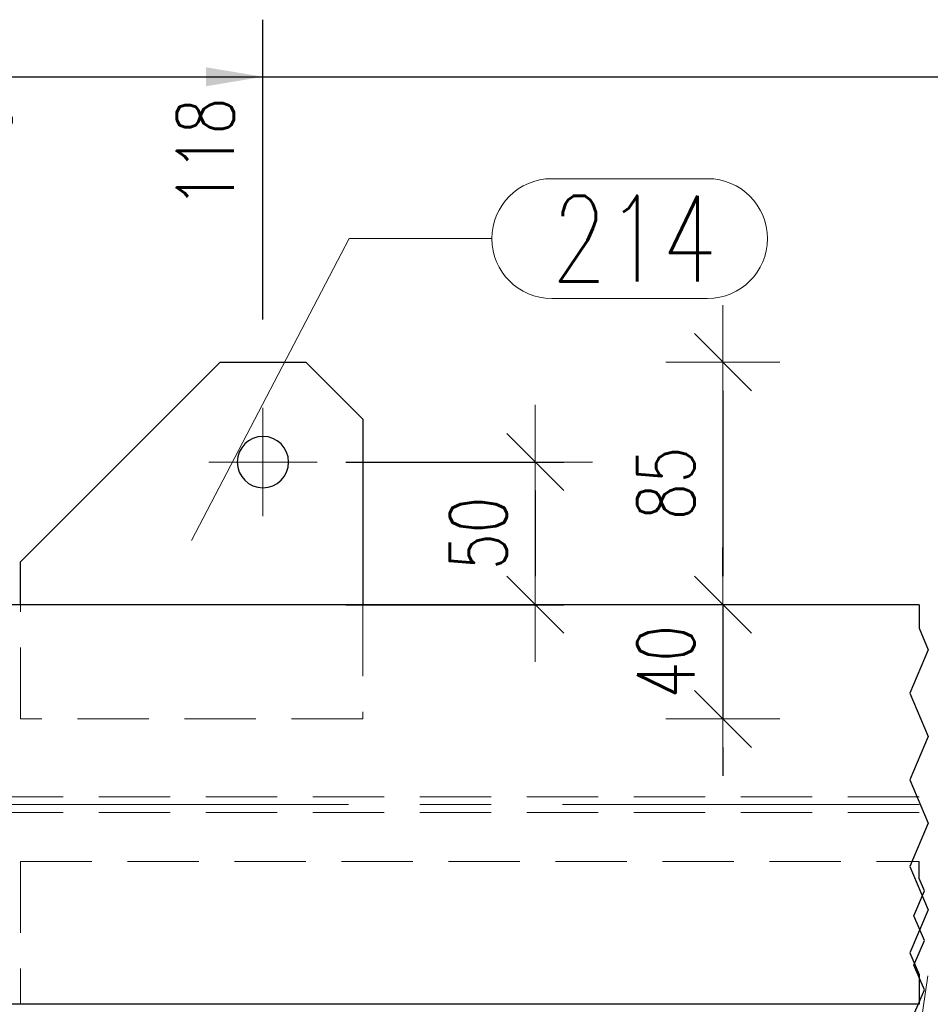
# Model space of a CAD drawing. Header units: millimetres. Extents: x -139 to 714, y 11567 to 12237.
# Tile 21 of 45: x -52 to -20, y 11989 to 12023. Entities that reach past the tile are written whole.
import ezdxf

# ---------------------------------------------------------------- set-up
doc = ezdxf.new("R2010")
doc.units = ezdxf.units.MM
doc.header["$LTSCALE"] = 10
doc.linetypes.add('HIDDEN', pattern=[0.375, 0.25, -0.125])
doc.linetypes.add('MITTE', pattern=[2, 1.25, -0.25, 0.25, -0.25])
doc.layers.get('Defpoints').update_dxf_attribs({"color": 1})
for name, color, linetype, lineweight in [('PS_DIM', 4, 'Continuous', 13), ('PS_Hidden', 2, 'HIDDEN', 9), ('PS_Mid', 5, 'MITTE', 15), ('PS_Pos', 1, 'Continuous', 15), ('PS_Shape', 161, 'Continuous', 30), ('PS_SOLID', 7, 'Continuous', 30)]:
    doc.layers.add(name, color=color, linetype=linetype, lineweight=lineweight)
doc.styles.add('simplex', font='simplex.shx', dxfattribs={"width": 0.75})
doc.dimstyles.new('1_10_GŁ_DS1-LS10', dxfattribs={"dimtxt": 2, "dimasz": 2, "dimexe": 2, "dimexo": 5, "dimgap": 1, "dimtad": 1, "dimjust": 4, "dimdec": 0, "dimlfac": 10, "dimtxsty": 'simplex', "dimblk1": 'NONE', "dimsah": 1, "dimcen": 2, "dimclrd": 256, "dimclre": 256, "dimclrt": 3, "dimadec": 1, "dimazin": 0, "dimtfac": 1, "dimtdec": 0, "dimtmove": 2, "dimatfit": 3, "dimfxl": 1, "dimarcsym": 0})
doc.dimstyles.new('1_10_PRZ', dxfattribs={"dimtxt": 2, "dimasz": 1, "dimexe": 2, "dimexo": 5, "dimgap": 1, "dimtad": 1, "dimdec": 0, "dimlfac": 10, "dimtxsty": 'simplex', "dimblk": 'dimznak', "dimcen": 2, "dimse1": 1, "dimse2": 1, "dimclrt": 3, "dimadec": 1, "dimazin": 0, "dimtfac": 1, "dimtdec": 0, "dimtix": 1, "dimtmove": 2, "dimatfit": 3, "dimldrblk": 'dim-grot', "dimfxl": 1, "dimarcsym": 0})
doc.dimstyles.new('1_10_SC', dxfattribs={"dimtxt": 2, "dimasz": 1, "dimexe": 1, "dimexo": 1, "dimgap": 1, "dimtad": 1, "dimdec": 0, "dimlfac": 10, "dimtxsty": 'simplex', "dimblk": 'dimznak', "dimcen": 2, "dimclrd": 256, "dimclre": 256, "dimclrt": 3, "dimadec": 1, "dimazin": 0, "dimtfac": 1, "dimtdec": 0, "dimtix": 1, "dimtmove": 2, "dimatfit": 3, "dimldrblk": 'dim-grot', "dimfxl": 1, "dimarcsym": 0})

# ---------------------------------------------------------------- blocks, each defined once
blk = doc.blocks.new('*D69')
at = {"layer": 'Defpoints', "color": 0, "transparency": 16777216}
for p in [(-55.079, 12021.134), (-57.104, 12002.634), (-55.079, 11988.634)]:
    blk.add_point(p, dxfattribs=at)
at = {"layer": 'PS_DIM', "lineweight": -2, "transparency": 16777216}
for p, q in [((-57.104, 12007.634), (-57.104, 12023.134)), ((-55.079, 11993.634), (-55.079, 12023.134)), ((-57.104, 12021.134), (-59.104, 12021.134)), ((-57.104, 12021.134), (-55.079, 12021.134)), ((-53.079, 12021.134), (-51.079, 12021.134))]:
    blk.add_line(p, q, dxfattribs=at)
at = {"layer": 'PS_DIM', "transparency": 16777216}
blk.add_solid([(-53.079, 12021.467), (-53.079, 12020.8), (-55.079, 12021.134)], dxfattribs=at)
at = {"layer": 'PS_DIM', "color": 3, "transparency": 16777216, "insert": (-59.124, 12017.971), "char_height": 2, "attachment_point": 5, "rotation": 90, "style": 'simplex'}
blk.add_mtext('-20', dxfattribs=at)
blk = doc.blocks.new('_None')
blk = doc.blocks.new('*D70')
at = {"layer": 'Defpoints', "color": 0, "transparency": 16777216}
for p in [(-43.25, 12021.134), (-43.25, 12007.634), (-55.079, 11988.634)]:
    blk.add_point(p, dxfattribs=at)
at = {"layer": 'PS_DIM', "lineweight": -2, "transparency": 16777216}
for p, q in [((-55.079, 11993.634), (-55.079, 12023.134)), ((-43.25, 12012.634), (-43.25, 12023.134)), ((-55.079, 12021.134), (-45.25, 12021.134))]:
    blk.add_line(p, q, dxfattribs=at)
at = {"layer": 'PS_DIM', "transparency": 16777216}
blk.add_solid([(-45.25, 12021.467), (-45.25, 12020.8), (-43.25, 12021.134)], dxfattribs=at)
at = {"layer": 'PS_DIM', "color": 3, "transparency": 16777216, "insert": (-45.27, 12018.471), "char_height": 2, "attachment_point": 5, "rotation": 90, "style": 'simplex'}
blk.add_mtext('118', dxfattribs=at)
blk = doc.blocks.new('*D71')
at = {"layer": 'Defpoints', "color": 0, "transparency": 16777216}
for p in [(11.561, 12021.134), (11.561, 12000.134), (-55.079, 11988.634)]:
    blk.add_point(p, dxfattribs=at)
at = {"layer": 'PS_DIM', "lineweight": -2, "transparency": 16777216}
for p, q in [((-55.079, 11993.634), (-55.079, 12023.134)), ((11.561, 12005.134), (11.561, 12023.134)), ((-55.079, 12021.134), (9.561, 12021.134))]:
    blk.add_line(p, q, dxfattribs=at)
at = {"layer": 'PS_DIM', "transparency": 16777216}
blk.add_solid([(9.561, 12021.467), (9.561, 12020.8), (11.561, 12021.134)], dxfattribs=at)
at = {"layer": 'PS_DIM', "color": 3, "transparency": 16777216, "insert": (9.541, 12017.614), "char_height": 2, "attachment_point": 5, "rotation": 90, "style": 'simplex'}
blk.add_mtext('2210', dxfattribs=at)
blk = doc.blocks.new('*D72')
at = {"layer": 'Defpoints', "color": 0, "transparency": 16777216}
for p in [(20.561, 12021.134), (20.561, 12000.134), (-55.079, 11988.634)]:
    blk.add_point(p, dxfattribs=at)
at = {"layer": 'PS_DIM', "lineweight": -2, "transparency": 16777216}
for p, q in [((-55.079, 11993.634), (-55.079, 12023.134)), ((20.561, 12005.134), (20.561, 12023.134)), ((-55.079, 12021.134), (18.561, 12021.134))]:
    blk.add_line(p, q, dxfattribs=at)
at = {"layer": 'PS_DIM', "transparency": 16777216}
blk.add_solid([(18.561, 12021.467), (18.561, 12020.8), (20.561, 12021.134)], dxfattribs=at)
at = {"layer": 'PS_DIM', "color": 3, "transparency": 16777216, "insert": (18.541, 12017.471), "char_height": 2, "attachment_point": 5, "rotation": 90, "style": 'simplex'}
blk.add_mtext('2300', dxfattribs=at)
blk = doc.blocks.new('*D73')
at = {"layer": 'Defpoints', "color": 0, "transparency": 16777216}
for p in [(63.432, 12021.134), (63.432, 11994.534), (-55.079, 11988.634)]:
    blk.add_point(p, dxfattribs=at)
at = {"layer": 'PS_DIM', "lineweight": -2, "transparency": 16777216}
for p, q in [((-55.079, 11993.634), (-55.079, 12023.134)), ((63.432, 11999.534), (63.432, 12023.134)), ((-55.079, 12021.134), (61.432, 12021.134))]:
    blk.add_line(p, q, dxfattribs=at)
at = {"layer": 'PS_DIM', "transparency": 16777216}
blk.add_solid([(61.432, 12021.467), (61.432, 12020.8), (63.432, 12021.134)], dxfattribs=at)
at = {"layer": 'PS_DIM', "color": 3, "transparency": 16777216, "insert": (61.412, 12017.507), "char_height": 2, "attachment_point": 5, "rotation": 90, "style": 'simplex'}
blk.add_mtext('2729', dxfattribs=at)
blk = doc.blocks.new('*D74')
at = {"layer": 'Defpoints', "color": 0, "transparency": 16777216}
for p in [(111.442, 12021.134), (111.442, 12007.634), (-55.079, 11988.634)]:
    blk.add_point(p, dxfattribs=at)
at = {"layer": 'PS_DIM', "lineweight": -2, "transparency": 16777216}
for p, q in [((-55.079, 11993.634), (-55.079, 12023.134)), ((111.442, 12012.634), (111.442, 12023.134)), ((-55.079, 12021.134), (109.442, 12021.134))]:
    blk.add_line(p, q, dxfattribs=at)
at = {"layer": 'PS_DIM', "transparency": 16777216}
blk.add_solid([(109.442, 12021.467), (109.442, 12020.8), (111.442, 12021.134)], dxfattribs=at)
at = {"layer": 'PS_DIM', "color": 3, "transparency": 16777216, "insert": (109.422, 12017.471), "char_height": 2, "attachment_point": 5, "rotation": 90, "style": 'simplex'}
blk.add_mtext('4292', dxfattribs=at)
blk = doc.blocks.new('*D75')
at = {"layer": 'Defpoints', "color": 0, "transparency": 16777216}
for p in [(131.442, 12021.134), (131.442, 12007.634), (-55.079, 11988.634)]:
    blk.add_point(p, dxfattribs=at)
at = {"layer": 'PS_DIM', "lineweight": -2, "transparency": 16777216}
for p, q in [((-55.079, 11993.634), (-55.079, 12023.134)), ((131.442, 12012.634), (131.442, 12023.134)), ((-55.079, 12021.134), (129.442, 12021.134))]:
    blk.add_line(p, q, dxfattribs=at)
at = {"layer": 'PS_DIM', "transparency": 16777216}
blk.add_solid([(129.442, 12021.467), (129.442, 12020.8), (131.442, 12021.134)], dxfattribs=at)
at = {"layer": 'PS_DIM', "color": 3, "transparency": 16777216, "insert": (129.422, 12017.471), "char_height": 2, "attachment_point": 5, "rotation": 90, "style": 'simplex'}
blk.add_mtext('4492', dxfattribs=at)
blk = doc.blocks.new('*D76')
at = {"layer": 'Defpoints', "color": 0, "transparency": 16777216}
for p in [(309.617, 12021.134), (309.617, 11994.534), (-55.079, 11988.634)]:
    blk.add_point(p, dxfattribs=at)
at = {"layer": 'PS_DIM', "lineweight": -2, "transparency": 16777216}
for p, q in [((-55.079, 11993.634), (-55.079, 12023.134)), ((309.617, 11999.534), (309.617, 12023.134)), ((-55.079, 12021.134), (307.617, 12021.134))]:
    blk.add_line(p, q, dxfattribs=at)
at = {"layer": 'PS_DIM', "transparency": 16777216}
blk.add_solid([(307.617, 12021.467), (307.617, 12020.8), (309.617, 12021.134)], dxfattribs=at)
at = {"layer": 'PS_DIM', "color": 3, "transparency": 16777216, "insert": (307.597, 12017.471), "char_height": 2, "attachment_point": 5, "rotation": 90, "style": 'simplex'}
blk.add_mtext('8605', dxfattribs=at)
blk = doc.blocks.new('*D77')
at = {"layer": 'Defpoints', "color": 0, "transparency": 16777216}
for p in [(338.35, 12021.134), (338.35, 12007.634), (-55.079, 11988.634)]:
    blk.add_point(p, dxfattribs=at)
at = {"layer": 'PS_DIM', "lineweight": -2, "transparency": 16777216}
for p, q in [((-55.079, 11993.634), (-55.079, 12023.134)), ((338.35, 12012.634), (338.35, 12023.134)), ((-55.079, 12021.134), (336.35, 12021.134))]:
    blk.add_line(p, q, dxfattribs=at)
at = {"layer": 'PS_DIM', "transparency": 16777216}
blk.add_solid([(336.35, 12021.467), (336.35, 12020.8), (338.35, 12021.134)], dxfattribs=at)
at = {"layer": 'PS_DIM', "color": 3, "transparency": 16777216, "insert": (336.33, 12017.471), "char_height": 2, "attachment_point": 5, "rotation": 90, "style": 'simplex'}
blk.add_mtext('8892', dxfattribs=at)
blk = doc.blocks.new('*D78')
at = {"layer": 'Defpoints', "color": 0, "transparency": 16777216}
for p in [(354.024, 12021.134), (354.024, 12000.134), (-55.079, 11988.634)]:
    blk.add_point(p, dxfattribs=at)
at = {"layer": 'PS_DIM', "lineweight": -2, "transparency": 16777216}
for p, q in [((-55.079, 11993.634), (-55.079, 12023.134)), ((354.024, 12005.134), (354.024, 12023.134)), ((-55.079, 12021.134), (352.024, 12021.134))]:
    blk.add_line(p, q, dxfattribs=at)
at = {"layer": 'PS_DIM', "transparency": 16777216}
blk.add_solid([(352.024, 12021.467), (352.024, 12020.8), (354.024, 12021.134)], dxfattribs=at)
at = {"layer": 'PS_DIM', "color": 3, "transparency": 16777216, "insert": (352.004, 12017.507), "char_height": 2, "attachment_point": 5, "rotation": 90, "style": 'simplex'}
blk.add_mtext('9049', dxfattribs=at)
blk = doc.blocks.new('*D79')
at = {"layer": 'Defpoints', "color": 0, "transparency": 16777216}
for p in [(363.024, 12021.134), (363.024, 12000.134), (-55.079, 11988.634)]:
    blk.add_point(p, dxfattribs=at)
at = {"layer": 'PS_DIM', "lineweight": -2, "transparency": 16777216}
for p, q in [((-55.079, 11993.634), (-55.079, 12023.134)), ((363.024, 12005.134), (363.024, 12023.134)), ((-55.079, 12021.134), (361.024, 12021.134))]:
    blk.add_line(p, q, dxfattribs=at)
at = {"layer": 'PS_DIM', "transparency": 16777216}
blk.add_solid([(361.024, 12021.467), (361.024, 12020.8), (363.024, 12021.134)], dxfattribs=at)
at = {"layer": 'PS_DIM', "color": 3, "transparency": 16777216, "insert": (361.004, 12017.649), "char_height": 2, "attachment_point": 5, "rotation": 90, "style": 'simplex'}
blk.add_mtext('9139', dxfattribs=at)
blk = doc.blocks.new('*D80')
at = {"layer": 'Defpoints', "color": 0, "transparency": 16777216}
for p in [(368.679, 12021.134), (368.679, 12007.634), (-55.079, 11988.634)]:
    blk.add_point(p, dxfattribs=at)
at = {"layer": 'PS_DIM', "lineweight": -2, "transparency": 16777216}
for p, q in [((-55.079, 11993.634), (-55.079, 12023.134)), ((368.679, 12012.634), (368.679, 12023.134)), ((-55.079, 12021.134), (366.679, 12021.134))]:
    blk.add_line(p, q, dxfattribs=at)
at = {"layer": 'PS_DIM', "transparency": 16777216}
blk.add_solid([(366.679, 12021.467), (366.679, 12020.8), (368.679, 12021.134)], dxfattribs=at)
at = {"layer": 'PS_DIM', "color": 3, "transparency": 16777216, "insert": (366.659, 12017.649), "char_height": 2, "attachment_point": 5, "rotation": 90, "style": 'simplex'}
blk.add_mtext('9196', dxfattribs=at)
blk = doc.blocks.new('*D81')
at = {"layer": 'Defpoints', "color": 0, "transparency": 16777216}
for p in [(466.626, 12021.134), (466.626, 12002.634), (-55.079, 11988.634)]:
    blk.add_point(p, dxfattribs=at)
at = {"layer": 'PS_DIM', "lineweight": -2, "transparency": 16777216}
for p, q in [((-55.079, 11993.634), (-55.079, 12023.134)), ((466.626, 12007.634), (466.626, 12023.134)), ((-55.079, 12021.134), (464.626, 12021.134))]:
    blk.add_line(p, q, dxfattribs=at)
at = {"layer": 'PS_DIM', "transparency": 16777216}
blk.add_solid([(464.626, 12021.467), (464.626, 12020.8), (466.626, 12021.134)], dxfattribs=at)
at = {"layer": 'PS_DIM', "color": 3, "transparency": 16777216, "insert": (464.606, 12017.042), "char_height": 2, "attachment_point": 5, "rotation": 90, "style": 'simplex'}
blk.add_mtext('12015', dxfattribs=at)
blk = doc.blocks.new('*D82')
at = {"layer": 'Defpoints', "color": 0, "transparency": 16777216}
for p in [(-55.079, 12021.134), (-55.079, 12002.634), (-55.079, 11988.634)]:
    blk.add_point(p, dxfattribs=at)
at = {"layer": 'PS_DIM', "lineweight": -2, "transparency": 16777216}
for p, q in [((-55.079, 11993.634), (-55.079, 12023.134)), ((-55.079, 12007.634), (-55.079, 12023.134)), ((-55.079, 12021.134), (-57.079, 12021.134)), ((-53.079, 12021.134), (-51.079, 12021.134))]:
    blk.add_line(p, q, dxfattribs=at)
at = {"layer": 'PS_DIM', "transparency": 16777216}
blk.add_solid([(-53.079, 12021.467), (-53.079, 12020.8), (-55.079, 12021.134)], dxfattribs=at)
at = {"layer": 'PS_DIM', "color": 3, "transparency": 16777216, "insert": (-53.059, 12019.614), "char_height": 2, "attachment_point": 5, "rotation": 90, "style": 'simplex'}
blk.add_mtext('0', dxfattribs=at)
blk = doc.blocks.new('dimznak')
at = {"color": 0}
for points in [[(0, 2), (0, -2)], [(-2, 0), (2, 0)]]:
    blk.add_lwpolyline(points, dxfattribs=at)
at = {"color": 2}
blk.add_lwpolyline([(1, 1), (-1, -1)], dxfattribs=at)
blk = doc.blocks.new('*D216')
at = {"layer": 'Defpoints', "color": 0, "transparency": 16777216}
for p in [(-41.35, 12007.634), (-41.35, 12002.634), (-33.705, 12002.634)]:
    blk.add_point(p, dxfattribs=at)
at = {"layer": 'PS_DIM', "lineweight": -2, "transparency": 16777216}
for p, q in [((-40.35, 12007.634), (-32.705, 12007.634)), ((-33.705, 12006.634), (-33.705, 12003.634)), ((-40.35, 12002.634), (-32.705, 12002.634))]:
    blk.add_line(p, q, dxfattribs=at)
for p, rotation in [((-33.705, 12007.634), 90), ((-33.705, 12002.634), 270)]:
    blk.add_blockref('dimznak', p, dxfattribs=dict(at, rotation=rotation))
at = {"layer": 'PS_DIM', "color": 3, "transparency": 16777216, "insert": (-35.705, 12005.134), "char_height": 2, "attachment_point": 5, "rotation": 90, "style": 'simplex'}
blk.add_mtext('50', dxfattribs=at)
blk = doc.blocks.new('dim-grot')
blk.add_hatch(color=256).paths.add_polyline_path([(0, 0), (-2, 0.5), (-2, -0.5)])
blk.add_lwpolyline([(0, 0), (-2, 0.5), (-2, -0.5), (0, 0)])
blk = doc.blocks.new('*D217')
at = {"layer": 'Defpoints', "color": 0, "transparency": 16777216}
for p in [(-44.75, 12011.134), (-41.35, 12002.634), (-27.129, 12002.634)]:
    blk.add_point(p, dxfattribs=at)
at = {"layer": 'PS_DIM', "color": 0, "lineweight": -2, "transparency": 16777216}
blk.add_line((-27.129, 12010.134), (-27.129, 12003.634), dxfattribs=at)
for p, rotation in [((-27.129, 12011.134), 90), ((-27.129, 12002.634), 270)]:
    blk.add_blockref('dimznak', p, dxfattribs=dict(at, rotation=rotation))
at = {"layer": 'PS_DIM', "color": 3, "transparency": 16777216, "insert": (-29.129, 12006.884), "char_height": 2, "attachment_point": 5, "rotation": 90, "style": 'simplex'}
blk.add_mtext('85', dxfattribs=at)
blk = doc.blocks.new('*D218')
at = {"layer": 'Defpoints', "color": 0, "transparency": 16777216}
for p in [(-41.35, 12002.634), (-39.75, 11998.634), (-27.129, 11998.634)]:
    blk.add_point(p, dxfattribs=at)
at = {"layer": 'PS_DIM', "color": 0, "lineweight": -2, "transparency": 16777216}
for p, q in [((-27.129, 12003.634), (-27.129, 12004.634)), ((-27.129, 12002.634), (-27.129, 11998.634)), ((-27.129, 11997.634), (-27.129, 11996.634))]:
    blk.add_line(p, q, dxfattribs=at)
for p, rotation in [((-27.129, 12002.634), 270), ((-27.129, 11998.634), 90)]:
    blk.add_blockref('dimznak', p, dxfattribs=dict(at, rotation=rotation))
at = {"layer": 'PS_DIM', "color": 3, "transparency": 16777216, "insert": (-29.129, 12000.634), "char_height": 2, "attachment_point": 5, "rotation": 90, "style": 'simplex'}
blk.add_mtext('40', dxfattribs=at)
blk = doc.blocks.new('*X307')
at = {"color": 1}
for p, q in [((-20.25, 12002.634), (-20.25, 12001.81)), ((-20.25, 12001.81), (-19.93, 12001.052)), ((-19.93, 12001.052), (-20.571, 11999.535)), ((-20.571, 11999.535), (-19.93, 11998.018)), ((-19.93, 11998.018), (-20.571, 11996.5)), ((-20.571, 11996.5), (-19.93, 11994.983)), ((-19.93, 11994.983), (-20.571, 11993.466)), ((-20.25, 11993.039), (-20.25, 11993.634)), ((-20.571, 11993.466), (-19.93, 11991.949)), ((-20.067, 11992.606), (-20.25, 11993.039)), ((-20.434, 11991.739), (-20.067, 11992.606)), ((-19.93, 11991.949), (-20.571, 11990.432)), ((-20.067, 11990.872), (-20.434, 11991.739)), ((-20.434, 11990.005), (-20.067, 11990.872)), ((-20.571, 11990.432), (-20.25, 11989.674)), ((-20.067, 11989.138), (-20.434, 11990.005)), ((-20.25, 11989.674), (-20.25, 11988.634)), ((-20.434, 11988.271), (-20.067, 11989.138))]:
    blk.add_line(p, q, dxfattribs=at)
at = {"layer": 'PS_Hidden', "color": 2, "linetype": 'HIDDEN'}
for p, q in [((-51.75, 11998.634), (-51.75, 12002.634)), ((-39.75, 12002.634), (-39.75, 11998.634)), ((-39.75, 11998.634), (-51.75, 11998.634)), ((-20.25, 11995.909), (-53.75, 11995.909)), ((-20.25, 11995.359), (-53.75, 11995.359)), ((-51.75, 11993.634), (-51.75, 11988.634)), ((-51.75, 11993.634), (-20.25, 11993.634))]:
    blk.add_line(p, q, dxfattribs=at)
at = {"layer": 'PS_Mid', "color": 5, "linetype": 'MITTE'}
for p, q in [((-43.25, 12009.534), (-43.25, 12005.734)), ((-41.35, 12007.634), (-45.15, 12007.634)), ((-20.25, 11995.634), (-60.079, 11995.634))]:
    blk.add_line(p, q, dxfattribs=at)
at = {"layer": 'PS_SOLID', "color": 7, "linetype": 'Continuous'}
for p, q in [((-44.75, 12011.134), (-51.75, 12004.134)), ((-44.75, 12011.134), (-41.75, 12011.134)), ((-39.75, 12009.134), (-41.75, 12011.134)), ((-39.75, 12009.134), (-39.75, 12002.634)), ((-51.75, 12002.634), (-51.75, 12004.134)), ((-20.25, 12002.634), (-53.129, 12002.634)), ((-20.25, 11988.634), (-53.129, 11988.634))]:
    blk.add_line(p, q, dxfattribs=at)
at = {"layer": 'PS_SOLID', "color": 7, "extrusion": (0, 0, -1)}
blk.add_circle((43.25, 12007.634), 0.9, dxfattribs=at)
blk = doc.blocks.new('*X314')
at = {"color": 1}
for p, q in [((-19.948, 11989.634), (-20.969, 11982.73)), ((-33.748, 11984.83), (-28.069, 11984.83)), ((-25.969, 11982.73), (-20.969, 11982.73)), ((-33.748, 11980.63), (-28.069, 11980.63))]:
    blk.add_line(p, q, dxfattribs=at)
for centre, start, end in [((-33.748, 11982.73), 90, 270), ((-28.069, 11982.73), 270, 90)]:
    blk.add_arc(centre, 2.1, start, end, dxfattribs=at)
at = {"color": 2, "style": 'simplex', "width": 0.75}
blk.add_text('206', height=3, dxfattribs=at).set_placement((-33.748, 11981.23))
blk = doc.blocks.new('*X317')
at = {"color": 1}
for p, q in [((-33.129, 12017.563), (-27.665, 12017.563)), ((-45.75, 12004.884), (-40.229, 12015.463)), ((-40.229, 12015.463), (-35.229, 12015.463)), ((-33.129, 12013.363), (-27.665, 12013.363))]:
    blk.add_line(p, q, dxfattribs=at)
for centre, start, end in [((-33.129, 12015.463), 90, 270), ((-27.665, 12015.463), 270, 90)]:
    blk.add_arc(centre, 2.1, start, end, dxfattribs=at)
at = {"color": 2, "style": 'simplex', "width": 0.75}
blk.add_text('214', height=3, dxfattribs=at).set_placement((-33.129, 12013.963))
blk = doc.blocks.new('*X318')
at = {"color": 1}
for p, q in [((-55.117, 11995.634), (-51.96, 11982.676)), ((-44.86, 11984.776), (-39.181, 11984.776)), ((-51.96, 11982.676), (-46.96, 11982.676)), ((-44.86, 11980.576), (-39.181, 11980.576))]:
    blk.add_line(p, q, dxfattribs=at)
for centre, start, end in [((-44.86, 11982.676), 90, 270), ((-39.181, 11982.676), 270, 90)]:
    blk.add_arc(centre, 2.1, start, end, dxfattribs=at)
at = {"color": 2, "style": 'simplex', "width": 0.75}
blk.add_text('209', height=3, dxfattribs=at).set_placement((-44.86, 11981.176))

msp = doc.modelspace()

# ---------------------------------------------------------------- block references
at = {"layer": 'PS_Pos'}
for name in ['*X317', '*X318', '*X314']:
    msp.add_blockref(name, (0, 0), dxfattribs=at)
at = {"layer": 'PS_Shape', "color": 6}
msp.add_blockref('*X307', (0, 0), dxfattribs=at)

# ---------------------------------------------------------------- dimensions: what is measured, and where the dimension line sits
at = {"layer": 'PS_DIM'}
for base, p1, p2, text, picture, middle in [((-55.079, 12021.134), (-57.104, 12002.634), (-55.079, 11988.634), '-20', '*D69', (-59.124, 12017.971)), ((11.561, 12021.134), (-55.079, 11988.634), (11.561, 12000.134), '2210', '*D71', (9.541, 12017.614)), ((20.561, 12021.134), (-55.079, 11988.634), (20.561, 12000.134), '2300', '*D72', (18.541, 12017.471)), ((63.432, 12021.134), (-55.079, 11988.634), (63.432, 11994.534), '2729', '*D73', (61.412, 12017.507)), ((111.442, 12021.134), (-55.079, 11988.634), (111.442, 12007.634), '4292', '*D74', (109.422, 12017.471)), ((131.442, 12021.134), (-55.079, 11988.634), (131.442, 12007.634), '4492', '*D75', (129.422, 12017.471)), ((309.617, 12021.134), (-55.079, 11988.634), (309.617, 11994.534), '8605', '*D76', (307.597, 12017.471)), ((338.35, 12021.134), (-55.079, 11988.634), (338.35, 12007.634), '8892', '*D77', (336.33, 12017.471)), ((354.024, 12021.134), (-55.079, 11988.634), (354.024, 12000.134), '9049', '*D78', (352.004, 12017.507)), ((363.024, 12021.134), (-55.079, 11988.634), (363.024, 12000.134), '9139', '*D79', (361.004, 12017.649)), ((368.679, 12021.134), (-55.079, 11988.634), (368.679, 12007.634), '9196', '*D80', (366.659, 12017.649)), ((466.626, 12021.134), (-55.079, 11988.634), (466.626, 12002.634), '12015', '*D81', (464.606, 12017.042))]:
    dim = msp.add_linear_dim(base=base, p1=p1, p2=p2, text=text, dimstyle='1_10_GŁ_DS1-LS10', dxfattribs=at)
    dim.commit()
    dim.dimension.update_dxf_attribs({"geometry": picture, "text_midpoint": middle, "dimtype": 128, "text_rotation": 90})
for base, p1, p2, picture, middle in [((-55.079225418, 12021.133653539), (-55.079225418, 11988.633653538), (-55.079225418, 12002.633653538), '*D82', (-53.059225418, 12019.613653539)), ((-43.25, 12021.134), (-55.079, 11988.634), (-43.25, 12007.634), '*D70', (-45.27, 12018.471))]:
    dim = msp.add_linear_dim(base=base, p1=p1, p2=p2, dimstyle='1_10_GŁ_DS1-LS10', dxfattribs=at)
    dim.commit()
    dim.dimension.update_dxf_attribs({"geometry": picture, "text_midpoint": middle, "dimtype": 128, "text_rotation": 90})
for base, p1, p2, dimstyle, picture, middle in [((-27.129, 12002.634), (-44.75, 12011.134), (-41.35, 12002.634), '1_10_PRZ', '*D217', (-29.129, 12006.884)), ((-33.705, 12002.634), (-41.35, 12007.634), (-41.35, 12002.634), '1_10_SC', '*D216', (-35.705, 12005.134)), ((-27.129, 11998.634), (-41.35, 12002.634), (-39.75, 11998.634), '1_10_PRZ', '*D218', (-29.129, 12000.634))]:
    dim = msp.add_linear_dim(base=base, p1=p1, p2=p2, angle=90, dimstyle=dimstyle, dxfattribs=at)
    dim.commit()
    dim.dimension.update_dxf_attribs({"geometry": picture, "text_midpoint": middle})

doc.saveas('drawing.dxf')
